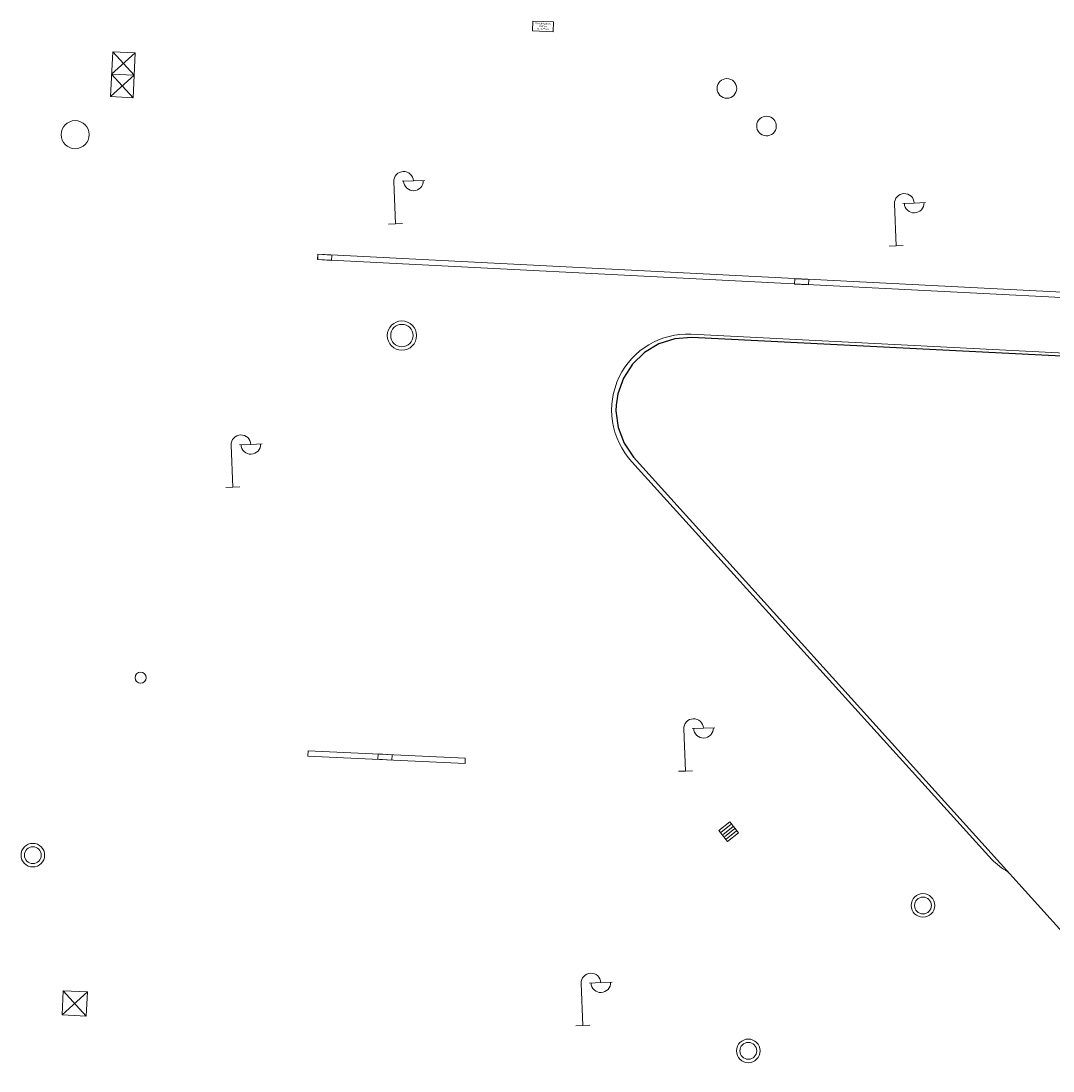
# Model space of a CAD drawing. Header units: millimetres. Extents: x 32690613 to 32694766, y 5342952 to 5344788.
# Tile 19 of 27: x 32692692 to 32692729, y 5344234 to 5344271. Entities that reach past the tile are written whole.
import ezdxf

# ---------------------------------------------------------------- set-up
doc = ezdxf.new("R2010")
doc.units = ezdxf.units.MM
doc.layers.get('Defpoints').update_dxf_attribs({"color": 11})
for name, color, linetype, lineweight in [('Ein-Beleuchtung_Mast', 252, 'Continuous', 18), ('Ent-Kastenrinne', 140, 'Continuous', 5), ('Ent-Straßeneinlauf', 150, 'Continuous', 5), ('Ver-Deckel_ELT', 20, 'Continuous', 5), ('Ver-Deckel_FW', 112, 'Continuous', 9), ('Ver-Deckel_RW-HDC', 140, 'Continuous', 15), ('Ver-Deckel_RW-HPC', 140, 'Continuous', 15), ('Ver-Deckel_Schmutz', 30, 'Continuous', 9), ('Ver-Deckel_Sicker', 150, 'Continuous', 9), ('Ver-Elektro_u_Verteilerkästen', 10, 'Continuous', 13), ('Ver_Lüftungshaube_FW', 112, 'Continuous', 15)]:
    doc.layers.add(name, color=color, linetype=linetype, lineweight=lineweight)
doc.styles.add('Verdana', font='verdana.ttf')

# ---------------------------------------------------------------- blocks, each defined once
blk = doc.blocks.new('A$C191C7936')
at = {"flags": 128}
blk.add_lwpolyline([(-0.362, 0.191), (0.377, 0.158), (0.362, -0.191), (-0.377, -0.158)], close=True, dxfattribs=at)
at = {"layer": 'Defpoints', "insert": (0, 0), "char_height": 0.06, "width": 0.50519, "attachment_point": 5, "rotation": 357.4665, "line_spacing_factor": 0.945368, "style": 'Verdana'}
blk.add_mtext('FW-Einspeise-\\Pkasten\\PH: 1,15 m', dxfattribs=at)
blk = doc.blocks.new('Straßeneinlauf')
at = {"layer": 'Ent-Straßeneinlauf'}
for p, q in [((0.75, 3.51), (0.75, 0.22)), ((1.49, 3.51), (1.49, 0.22)), ((2.24, 3.51), (2.24, 0.22)), ((2.99, 3.51), (2.99, 0.22))]:
    blk.add_line(p, q, dxfattribs=at)
blk.add_lwpolyline([(0, 0), (3.74, 0), (3.73, 3.74), (0, 3.73)], close=True, dxfattribs=at)
blk = doc.blocks.new('Lampe')
at = {"layer": 'Ein-Beleuchtung_Mast', "lineweight": 5}
for p, q in [((0, 1.5), (0, 0)), ((0.7, 1.5), (0.3, 1.5)), ((0.7, 1.5), (1.1, 1.5)), ((0, 0), (-0.25, 0)), ((0, 0), (0.25, 0))]:
    blk.add_line(p, q, dxfattribs=at)
at = {"layer": 'Ein-Beleuchtung_Mast', "lineweight": 5, "flags": 128}
for points in [[(0.7, 1.5, 0.414214), (0.35, 1.85, 0.414214), (0, 1.5)], [(0.35, 1.5, 0.414214), (0.7, 1.15, 0.414214), (1.05, 1.5)]]:
    blk.add_lwpolyline(points, format="xyb", dxfattribs=at)

msp = doc.modelspace()

# ---------------------------------------------------------------- linework, layer by layer
at = {"layer": 'Defpoints', "transparency": 33554687}
for points in [[(32692765.76, 5344257.47), (32692716.16, 5344259.97), (32692715.56, 5344259.93), (32692714.99, 5344259.75), (32692714.48, 5344259.44), (32692714.05, 5344259.02), (32692713.73, 5344258.52), (32692713.53, 5344257.96), (32692713.47, 5344257.56), (32692713.46, 5344257.36)], [(32692713.46, 5344257.36), (32692713.54, 5344256.77), (32692713.75, 5344256.21), (32692714.08, 5344255.71), (32692726.81, 5344241.61), (32692736.87, 5344230.48), (32692736.96, 5344230.36), (32692741.9, 5344224.9), (32692747.41, 5344218.86), (32692747.88, 5344218.48), (32692748.41, 5344218.18), (32692748.64, 5344218.08), (32692748.98, 5344217.97), (32692749.57, 5344217.85), (32692799.22, 5344215.29)]]:
    msp.add_lwpolyline(points, dxfattribs=at).dxf.unprotected_set("ltscale", 0)
at = {"layer": 'Ent-Kastenrinne', "transparency": 33554687}
for p, q in [((32692702.505, 5344245.256), (32692702.495, 5344245.067)), ((32692708.098, 5344244.995), (32692708.088, 5344244.805))]:
    msp.add_line(p, q, dxfattribs=at).dxf.unprotected_set("ltscale", 0)
at = {"layer": 'Ent-Kastenrinne', "transparency": 33554687, "flags": 128}
for points in [[(32692702.843, 5344262.744), (32692736.278, 5344261.038), (32692736.418, 5344263.778), (32692741.744, 5344263.495), (32692741.599, 5344260.769), (32692783.017, 5344258.657)], [(32692702.853, 5344262.934), (32692736.098, 5344261.238), (32692736.238, 5344263.977), (32692741.944, 5344263.675), (32692741.799, 5344260.949), (32692783.027, 5344258.847)], [(32692702.495, 5344245.067), (32692708.088, 5344244.805)], [(32692702.505, 5344245.256), (32692708.098, 5344244.995)]]:
    msp.add_lwpolyline(points, dxfattribs=at).dxf.unprotected_set("ltscale", 0)
at = {"layer": 'Ent-Kastenrinne', "transparency": 33554687}
for points in [[(32692702.852, 5344262.933), (32692703.35, 5344262.908), (32692703.341, 5344262.718), (32692702.842, 5344262.744)], [(32692719.828, 5344262.066), (32692720.328, 5344262.04), (32692720.318, 5344261.851), (32692719.819, 5344261.876)], [(32692704.985, 5344244.953), (32692704.995, 5344245.143), (32692705.495, 5344245.117), (32692705.485, 5344244.927)]]:
    msp.add_lwpolyline(points, close=True, dxfattribs=at).dxf.unprotected_set("ltscale", 0)
msp.add_lwpolyline([(32692702.853, 5344262.934), (32692702.843, 5344262.744)], dxfattribs=at).dxf.unprotected_set("ltscale", 0)
at = {"layer": 'Ent-Kastenrinne', "transparency": 33554687, "flags": 128}
msp.add_lwpolyline([(32692727.414, 5344240.942, -0.068241), (32692726.836, 5344241.386), (32692714.028, 5344255.544, -0.308671), (32692713.579, 5344258.567, -0.299595), (32692716.141, 5344260.093), (32692751.847, 5344258.271), (32692751.87, 5344258.724), (32692754.341, 5344258.604), (32692754.319, 5344258.15), (32692765.766, 5344257.589, -0.118428), (32692767.173, 5344257.184, -0.077535), (32692767.898, 5344256.602), (32692783.451, 5344239.434), (32692783.358, 5344239.35)], format="xyb", dxfattribs=at).dxf.unprotected_set("ltscale", 0)
at = {"layer": 'Ver-Deckel_ELT', "transparency": 33554687}
for p, q in [((32692696.348, 5344270.109), (32692695.51, 5344269.349)), ((32692696.309, 5344269.31), (32692695.549, 5344270.148)), ((32692695.471, 5344268.55), (32692696.309, 5344269.31)), ((32692695.51, 5344269.349), (32692696.309, 5344269.31)), ((32692695.51, 5344269.349), (32692696.27, 5344268.511)), ((32692694.649, 5344236.671), (32692693.746, 5344235.851)), ((32692694.607, 5344235.809), (32692693.788, 5344236.713))]:
    msp.add_line(p, q, dxfattribs=at).dxf.unprotected_set("ltscale", 0)
for points in [[(32692695.549, 5344270.148), (32692696.348, 5344270.109), (32692696.27, 5344268.511), (32692695.471, 5344268.55)], [(32692693.788, 5344236.713), (32692694.649, 5344236.671), (32692694.607, 5344235.809), (32692693.746, 5344235.851)]]:
    msp.add_lwpolyline(points, close=True, dxfattribs=at).dxf.unprotected_set("ltscale", 0)
at = {"layer": 'Ver-Deckel_FW', "transparency": 33554687}
msp.add_circle((32692694.211, 5344267.194), 0.5, dxfattribs=at).dxf.unprotected_set("ltscale", 0)
at = {"layer": 'Ver-Deckel_RW-HDC', "transparency": 33554687}
msp.add_circle((32692717.407, 5344268.839), 0.35, dxfattribs=at).dxf.unprotected_set("ltscale", 0)
at = {"layer": 'Ver-Deckel_RW-HPC', "transparency": 33554687}
for centre, radius in [((32692705.842, 5344260.04), 0.52), ((32692705.842, 5344260.04), 0.4), ((32692724.388, 5344239.749), 0.42), ((32692724.388, 5344239.749), 0.3), ((32692718.171, 5344234.57), 0.42), ((32692718.171, 5344234.57), 0.3)]:
    msp.add_circle(centre, radius, dxfattribs=at).dxf.unprotected_set("ltscale", 0)
at = {"layer": 'Ver-Deckel_Schmutz', "transparency": 33554687}
msp.add_lwpolyline([(32692719.168, 5344267.483, -1), (32692718.469, 5344267.518, -1), (32692719.168, 5344267.483, -1)], format="xyb", close=True, dxfattribs=at).dxf.unprotected_set("ltscale", 0)
at = {"layer": 'Ver-Deckel_Sicker', "transparency": 33554687}
for radius in [0.42, 0.3]:
    msp.add_circle((32692692.704, 5344241.539), radius, dxfattribs=at).dxf.unprotected_set("ltscale", 0)
at = {"layer": 'Ver_Lüftungshaube_FW', "transparency": 33554687}
msp.add_circle((32692696.541, 5344247.859), 0.2, dxfattribs=at).dxf.unprotected_set("ltscale", 0)

# ---------------------------------------------------------------- block references
at = {"layer": 'Ein-Beleuchtung_Mast', "transparency": 33554687, "rotation": 2.237485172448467}
for p in [(32692705.612, 5344264.022), (32692723.435, 5344263.233), (32692699.823, 5344254.641), (32692715.936, 5344244.534), (32692712.281, 5344235.473)]:
    msp.add_blockref('Lampe', p, dxfattribs=at).dxf.unprotected_set("ltscale", 0)
at = {"layer": 'Ent-Straßeneinlauf', "transparency": 33554687, "xscale": 0.1333, "yscale": 0.1333, "zscale": 0.1333, "rotation": 308.3367618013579}
msp.add_blockref('Straßeneinlauf', (32692717.125, 5344242.417), dxfattribs=at).dxf.unprotected_set("ltscale", 0)
at = {"layer": 'Ver-Elektro_u_Verteilerkästen', "transparency": 33554687}
msp.add_blockref('A$C191C7936', (32692710.862, 5344271.05), dxfattribs=at).dxf.unprotected_set("ltscale", 0)

doc.saveas('drawing.dxf')
